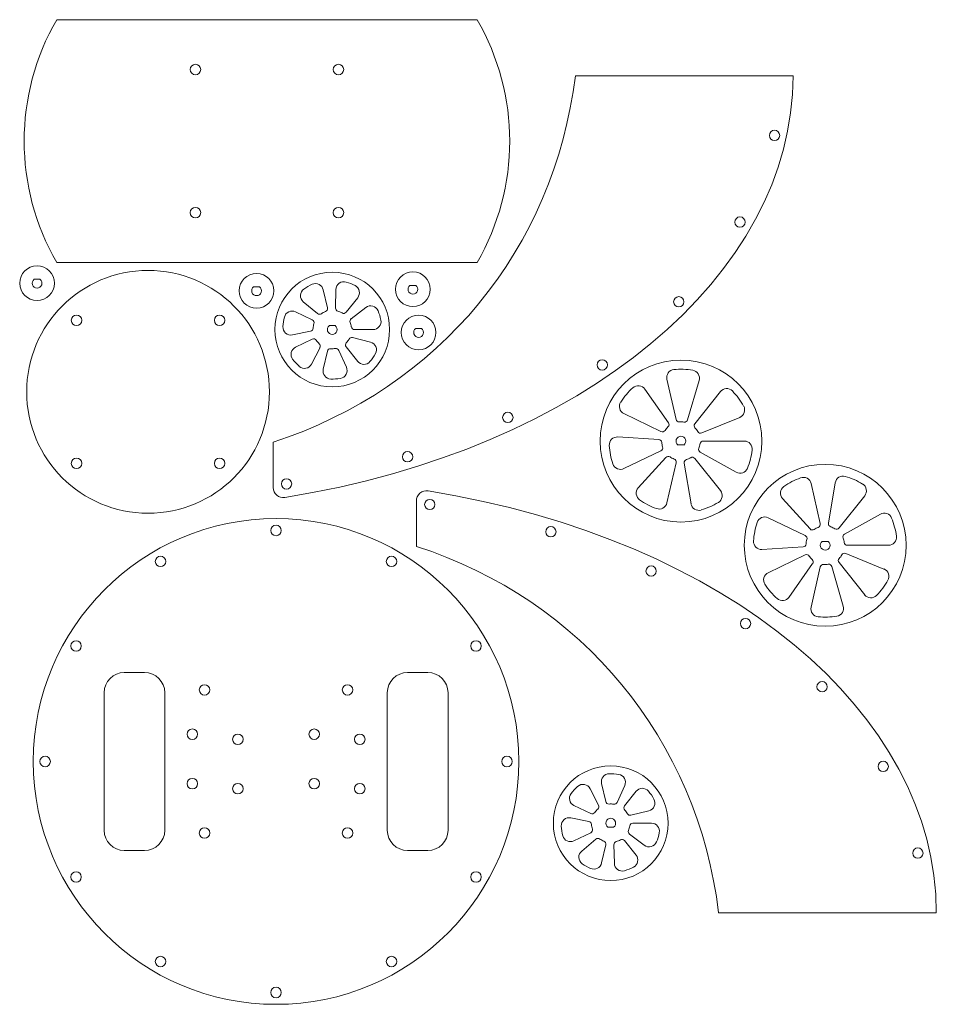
# Model space of a CAD drawing. Header units: inches. Extents: x 0.7 to 23.4, y 22.7 to 47.
import ezdxf

# ---------------------------------------------------------------- set-up
doc = ezdxf.new("R2010")
doc.units = ezdxf.units.IN
doc.header["$MEASUREMENT"] = 0

msp = doc.modelspace()

# ---------------------------------------------------------------- linework, layer by layer
at = {"color": 7, "linetype": 'Continuous', "lineweight": 15}
for p, q in [((1.613, 47.039), (12.005, 47.039)), ((14.432, 45.655), (19.812, 45.655)), ((12.005, 41.039), (1.613, 41.039)), ((1.2, 40.625), (1.054, 40.625)), ((6.626, 40.438), (6.48, 40.438)), ((10.489, 40.473), (10.344, 40.473)), ((8.302, 39.917), (8.2, 40.365)), ((8.515, 40.372), (8.505, 39.915)), ((8.766, 39.811), (9.052, 40.17)), ((7.707, 40.071), (8.059, 39.778)), ((9.255, 39.929), (8.891, 39.651)), ((7.93, 39.621), (7.517, 39.82)), ((8.496, 39.48), (8.352, 39.48)), ((7.439, 39.251), (7.887, 39.343)), ((9.369, 39.074), (8.925, 39.185)), ((8.973, 39.383), (9.432, 39.383)), ((10.631, 39.407), (10.485, 39.407)), ((7.93, 39.145), (7.517, 38.946)), ((7.913, 38.531), (8.121, 38.938)), ((8.766, 38.954), (9.052, 38.595)), ((8.302, 38.848), (8.2, 38.401)), ((8.772, 38.452), (8.582, 38.868)), ((16.92, 37.161), (16.694, 38.153)), ((17.49, 38.127), (17.204, 37.152)), ((16.148, 37.912), (16.733, 37.081)), ((17.384, 37.055), (18.018, 37.85)), ((16.548, 36.864), (15.632, 37.306)), ((18.495, 37.212), (17.554, 36.827)), ((6.962, 35.479), (6.962, 36.601)), ((15.479, 36.729), (16.494, 36.668)), ((17.114, 36.53), (16.97, 36.53)), ((17.591, 36.627), (18.608, 36.627)), ((16.548, 36.389), (15.632, 35.947)), ((18.406, 35.856), (17.518, 36.352)), ((15.988, 35.469), (16.669, 36.224)), ((16.92, 36.092), (16.694, 35.101)), ((17.29, 35.08), (17.124, 36.083)), ((17.384, 36.198), (18.018, 35.403)), ((20.485, 34.587), (20.258, 35.578)), ((20.855, 35.599), (20.689, 34.595)), ((10.503, 35.148), (10.503, 34.026)), ((19.552, 35.21), (20.233, 34.455)), ((20.949, 34.481), (21.583, 35.276)), ((21.97, 34.822), (21.083, 34.327)), ((20.113, 34.29), (19.196, 34.731)), ((20.679, 34.149), (20.535, 34.149)), ((19.044, 33.95), (20.059, 34.011)), ((22.059, 33.466), (21.118, 33.851)), ((21.155, 34.052), (22.172, 34.052)), ((20.113, 33.814), (19.196, 33.373)), ((19.712, 32.766), (20.297, 33.598)), ((20.949, 33.623), (21.583, 32.828)), ((20.485, 33.518), (20.258, 32.526)), ((21.054, 32.551), (20.769, 33.527)), ((3.784, 30.91), (3.284, 30.91)), ((10.284, 30.91), (10.784, 30.91)), ((2.784, 30.41), (2.784, 27.01)), ((4.284, 27.01), (4.284, 30.41)), ((9.784, 27.01), (9.784, 30.41)), ((11.284, 30.41), (11.284, 27.01)), ((14.794, 28.037), (15.001, 27.63)), ((15.183, 27.72), (15.081, 28.167)), ((15.653, 28.116), (15.463, 27.7)), ((15.647, 27.614), (15.933, 27.973)), ((14.811, 27.423), (14.398, 27.622)), ((16.25, 27.494), (15.806, 27.382)), ((14.32, 27.317), (14.768, 27.225)), ((15.377, 27.088), (15.233, 27.088)), ((15.853, 27.185), (16.313, 27.185)), ((14.811, 26.947), (14.398, 26.748)), ((14.588, 26.497), (14.94, 26.79)), ((16.135, 26.639), (15.772, 26.917)), ((15.183, 26.651), (15.081, 26.203)), ((15.396, 26.196), (15.386, 26.653)), ((15.647, 26.757), (15.933, 26.398)), ((3.284, 26.51), (3.784, 26.51)), ((10.784, 26.51), (10.284, 26.51)), ((17.973, 24.973), (23.353, 24.973))]:
    msp.add_line(p, q, dxfattribs=at)
for centre, radius in [((5.041, 45.806), 0.13), ((8.576, 45.806), 0.13), ((19.356, 44.18), 0.127), ((5.041, 42.271), 0.13), ((8.576, 42.271), 0.13), ((18.501, 42.039), 0.128), ((1.127, 40.528), 0.429), ((3.871, 37.843), 3), ((6.553, 40.341), 0.429), ((8.424, 39.383), 1.417), ((10.417, 40.377), 0.429), ((16.988, 40.069), 0.127), ((2.103, 39.611), 0.13), ((5.639, 39.611), 0.13), ((10.558, 39.311), 0.429), ((15.097, 38.509), 0.128), ((17.042, 36.627), 2), ((12.763, 37.211), 0.128), ((10.286, 36.24), 0.127), ((2.103, 36.076), 0.13), ((5.639, 36.076), 0.13), ((20.607, 34.052), 2), ((7.293, 35.567), 0.128), ((10.834, 35.06), 0.127), ((7.034, 28.71), 6), ((7.034, 34.418), 0.13), ((13.827, 34.387), 0.127), ((4.18, 33.654), 0.13), ((9.888, 33.654), 0.13), ((16.303, 33.416), 0.127), ((18.638, 32.118), 0.128), ((2.091, 31.564), 0.13), ((11.977, 31.564), 0.13), ((20.529, 30.558), 0.127), ((5.266, 30.478), 0.13), ((8.802, 30.478), 0.13), ((4.965, 29.383), 0.13), ((7.978, 29.383), 0.13), ((6.09, 29.258), 0.13), ((9.103, 29.258), 0.13), ((1.326, 28.71), 0.13), ((12.742, 28.71), 0.13), ((22.041, 28.588), 0.128), ((15.305, 27.185), 1.417), ((4.965, 28.163), 0.13), ((7.978, 28.163), 0.13), ((6.09, 28.038), 0.13), ((9.103, 28.038), 0.13), ((5.266, 26.943), 0.13), ((8.802, 26.943), 0.13), ((22.897, 26.447), 0.128), ((2.091, 25.856), 0.13), ((11.977, 25.856), 0.13), ((4.18, 23.767), 0.13), ((9.888, 23.767), 0.13), ((7.034, 23.002), 0.13)]:
    msp.add_circle(centre, radius, dxfattribs=at)
for centre, radius, start, end in [((6.809, 44.039), 6, 150, 210), ((6.809, 44.039), 6, 330, 30), ((1.127, 40.528), 0.121, 126.8823, 53.1177), ((6.553, 40.341), 0.121, 126.8823, 53.1177), ((8.424, 39.383), 1.223, 113.9145, 125.1518), ((8.008, 40.321), 0.197, 12.8571, 113.9145), ((8.712, 40.368), 0.197, 73.7232, 178.7467), ((8.424, 39.383), 1.223, 62.4859, 73.7232), ((8.898, 40.293), 0.197, 321.4286, 62.4859), ((10.417, 40.377), 0.121, 126.8823, 53.1177), ((7.833, 40.222), 0.197, 125.1518, 230.1752), ((8.226, 39.9), 0.0787, 291.0292, 12.8571), ((8.584, 39.913), 0.0787, 178.7467, 253.2565), ((9.374, 39.772), 0.197, 22.2947, 127.3181), ((8.424, 39.383), 1.223, 165.3431, 176.5804), ((7.431, 39.642), 0.197, 64.2857, 165.3431), ((8.109, 39.838), 0.0787, 230.1752, 304.6851), ((8.424, 39.383), 0.475, 111.0292, 124.6851), ((8.424, 39.383), 0.475, 59.6006, 73.2565), ((8.705, 39.86), 0.0787, 239.6006, 321.4286), ((8.424, 39.383), 1.223, 11.0573, 22.2947), ((7.4, 39.444), 0.197, 176.5804, 281.6038), ((7.872, 39.42), 0.0787, 281.6038, 356.1136), ((7.896, 39.55), 0.0787, 342.4578, 64.2857), ((8.424, 39.383), 0.475, 162.4578, 176.1136), ((8.424, 39.383), 0.121, 126.6341, 53.3659), ((8.939, 39.589), 0.0787, 127.3181, 201.8279), ((8.424, 39.383), 0.475, 8.1721, 21.8279), ((8.973, 39.461), 0.0787, 188.1721, 270), ((9.432, 39.579), 0.197, 270, 11.0573), ((8.906, 39.109), 0.0787, 75.8895, 150.3994), ((10.558, 39.311), 0.121, 126.8823, 53.1177), ((7.602, 38.768), 0.197, 115.7143, 216.7716), ((7.964, 39.074), 0.0787, 33.8864, 115.7143), ((8.424, 39.383), 0.475, 213.8864, 227.5422), ((8.05, 38.974), 0.0787, 333.0324, 47.5422), ((8.828, 39.003), 0.0787, 136.7435, 218.5714), ((8.424, 39.383), 0.475, 316.7435, 330.3994), ((9.321, 38.883), 0.197, 330.8661, 75.8895), ((8.379, 38.831), 0.0787, 85.3149, 167.1429), ((8.424, 39.383), 0.475, 265.3149, 278.9708), ((8.511, 38.835), 0.0787, 24.461, 98.9708), ((8.424, 39.383), 1.223, 319.6288, 330.8661), ((8.424, 39.383), 1.223, 216.7716, 228.0089), ((7.738, 38.62), 0.197, 228.0089, 333.0324), ((8.593, 38.37), 0.197, 279.4375, 24.461), ((9.206, 38.718), 0.197, 218.5714, 319.6288), ((8.392, 38.357), 0.197, 167.1429, 268.2002), ((16.886, 38.196), 0.197, 95.689, 192.8571), ((17.042, 36.627), 1.774, 80.5625, 95.689), ((17.301, 38.183), 0.197, 343.6843, 80.5625), ((8.424, 39.383), 1.223, 268.2002, 279.4375), ((15.987, 37.799), 0.197, 35.1129, 131.9911), ((17.042, 36.627), 1.774, 131.9911, 147.1176), ((18.172, 37.728), 0.197, 44.2604, 141.4286), ((17.042, 36.627), 1.774, 29.1339, 44.2604), ((15.717, 37.483), 0.197, 147.1176, 244.2857), ((18.42, 37.395), 0.197, 292.2557, 29.1339), ((16.668, 37.035), 0.0787, 312.4578, 35.1129), ((16.997, 37.179), 0.0787, 192.8571, 274.6851), ((17.042, 36.627), 0.475, 81.0292, 94.6851), ((17.129, 37.174), 0.0787, 261.0292, 343.6843), ((17.446, 37.006), 0.0787, 141.4286, 223.2565), ((16.582, 36.935), 0.0787, 244.2857, 326.1136), ((17.042, 36.627), 0.475, 132.4578, 146.1136), ((17.042, 36.627), 0.121, 306.6341, 233.3659), ((17.042, 36.627), 0.475, 29.6006, 43.2565), ((17.524, 36.9), 0.0787, 209.6006, 292.2557), ((15.468, 36.532), 0.197, 86.5414, 183.4196), ((17.042, 36.627), 1.774, 183.4196, 198.5461), ((16.49, 36.589), 0.0787, 3.8864, 86.5414), ((17.042, 36.627), 0.475, 183.8864, 197.5422), ((17.042, 36.627), 0.475, 338.1721, 351.8279), ((17.591, 36.548), 0.0787, 90, 171.8279), ((18.608, 36.43), 0.197, 352.8319, 90), ((16.514, 36.46), 0.0787, 295.7143, 17.5422), ((16.727, 36.171), 0.0787, 55.3149, 137.97), ((17.557, 36.421), 0.0787, 158.1721, 240.8272), ((17.042, 36.627), 1.774, 337.7053, 352.8319), ((15.547, 36.125), 0.197, 198.5461, 295.7143), ((17.042, 36.627), 0.475, 235.3149, 248.9708), ((16.844, 36.11), 0.0787, 347.1429, 68.9708), ((17.202, 36.096), 0.0787, 106.7435, 189.3986), ((17.042, 36.627), 0.475, 286.7435, 300.3994), ((17.323, 36.149), 0.0787, 38.5714, 120.3994), ((18.502, 36.028), 0.197, 240.8272, 337.7053), ((21.049, 35.566), 0.197, 73.7232, 170.6014), ((20.607, 34.052), 1.774, 110.0253, 125.1518), ((20.066, 35.534), 0.197, 12.8571, 110.0253), ((20.607, 34.052), 1.774, 58.5967, 73.7232), ((21.429, 35.399), 0.197, 321.4286, 58.5967), ((7.212, 35.479), 0.25, 180, 279.0943), ((10.753, 35.148), 0.25, 80.9057, 180), ((16.134, 35.337), 0.197, 137.97, 234.8482), ((17.864, 35.28), 0.197, 301.4033, 38.5714), ((19.698, 35.342), 0.197, 125.1518, 222.03), ((17.042, 36.627), 1.774, 234.8482, 249.9747), ((16.502, 35.144), 0.197, 249.9747, 347.1429), ((17.484, 35.112), 0.197, 189.3986, 286.2768), ((17.042, 36.627), 1.774, 286.2768, 301.4033), ((22.066, 34.651), 0.197, 22.2947, 119.1728), ((20.607, 34.052), 1.774, 161.4539, 176.5804), ((19.111, 34.554), 0.197, 64.2857, 161.4539), ((20.408, 34.569), 0.0787, 291.0292, 12.8571), ((20.766, 34.583), 0.0787, 170.6014, 253.2565), ((20.607, 34.052), 1.774, 7.1681, 22.2947), ((20.291, 34.508), 0.0787, 222.03, 304.6851), ((20.607, 34.052), 0.475, 111.0292, 124.6851), ((20.607, 34.052), 0.475, 59.6006, 73.2565), ((20.887, 34.53), 0.0787, 239.6006, 321.4286), ((21.121, 34.258), 0.0787, 119.1728, 201.8279), ((19.032, 34.146), 0.197, 176.5804, 273.4586), ((20.054, 34.09), 0.0787, 273.4586, 356.1136), ((20.079, 34.219), 0.0787, 342.4578, 64.2857), ((20.607, 34.052), 0.475, 162.4578, 176.1136), ((20.607, 34.052), 0.121, 126.6341, 53.3659), ((20.607, 34.052), 0.475, 8.1721, 21.8279), ((21.155, 34.131), 0.0787, 188.1721, 270), ((22.172, 34.249), 0.197, 270, 7.1681), ((20.147, 33.743), 0.0787, 33.8864, 115.7143), ((20.607, 34.052), 0.475, 316.7435, 330.3994), ((21.088, 33.778), 0.0787, 67.7443, 150.3994), ((20.607, 34.052), 0.475, 213.8864, 227.5422), ((20.233, 33.643), 0.0787, 324.8871, 47.5422), ((20.561, 33.5), 0.0787, 85.3149, 167.1429), ((20.607, 34.052), 0.475, 265.3149, 278.9708), ((20.693, 33.505), 0.0787, 16.3157, 98.9708), ((21.01, 33.673), 0.0787, 136.7435, 218.5714), ((19.282, 33.196), 0.197, 115.7143, 212.8824), ((21.985, 33.284), 0.197, 330.8661, 67.7443), ((20.607, 34.052), 1.774, 212.8824, 228.0089), ((20.607, 34.052), 1.774, 315.7396, 330.8661), ((19.551, 32.88), 0.197, 228.0089, 324.8871), ((21.736, 32.951), 0.197, 218.5714, 315.7396), ((20.45, 32.482), 0.197, 167.1429, 264.311), ((20.865, 32.496), 0.197, 279.4375, 16.3157), ((20.607, 34.052), 1.774, 264.311, 279.4375), ((3.284, 30.41), 0.5, 90, 180), ((3.784, 30.41), 0.5, 0, 90), ((10.284, 30.41), 0.5, 90, 180), ((10.784, 30.41), 0.5, 0, 90), ((15.273, 28.211), 0.197, 91.7998, 192.8571), ((15.305, 27.185), 1.223, 80.5625, 91.7998), ((15.473, 28.198), 0.197, 335.539, 80.5625), ((15.305, 27.185), 1.223, 131.9911, 143.2284), ((14.619, 27.948), 0.197, 26.9676, 131.9911), ((16.087, 27.85), 0.197, 40.3712, 141.4286), ((15.305, 27.185), 1.223, 29.1339, 40.3712), ((14.483, 27.8), 0.197, 143.2284, 244.2857), ((16.202, 27.685), 0.197, 284.1105, 29.1339), ((15.305, 27.185), 0.475, 132.4578, 146.1136), ((14.931, 27.594), 0.0787, 312.4578, 26.9676), ((15.26, 27.737), 0.0787, 192.8571, 274.6851), ((15.305, 27.185), 0.475, 81.0292, 94.6851), ((15.392, 27.732), 0.0787, 261.0292, 335.539), ((15.709, 27.565), 0.0787, 141.4286, 223.2565), ((15.305, 27.185), 0.475, 29.6006, 43.2565), ((14.281, 27.124), 0.197, 78.3962, 183.4196), ((14.845, 27.494), 0.0787, 244.2857, 326.1136), ((15.305, 27.185), 0.121, 306.6341, 233.3659), ((15.787, 27.459), 0.0787, 209.6006, 284.1105), ((3.284, 27.01), 0.5, 180, 270), ((3.784, 27.01), 0.5, 270, 0), ((10.284, 27.01), 0.5, 180, 270), ((10.784, 27.01), 0.5, 270, 0), ((15.305, 27.185), 1.223, 183.4196, 194.6569), ((14.753, 27.148), 0.0787, 3.8864, 78.3962), ((14.777, 27.018), 0.0787, 295.7143, 17.5422), ((15.305, 27.185), 0.475, 183.8864, 197.5422), ((15.819, 26.979), 0.0787, 158.1721, 232.6819), ((15.305, 27.185), 0.475, 338.1721, 351.8279), ((15.853, 27.106), 0.0787, 90, 171.8279), ((16.313, 26.988), 0.197, 348.9427, 90), ((14.312, 26.926), 0.197, 194.6569, 295.7143), ((14.99, 26.73), 0.0787, 55.3149, 129.8248), ((15.305, 27.185), 0.475, 235.3149, 248.9708), ((15.305, 27.185), 0.475, 286.7435, 300.3994), ((15.585, 26.707), 0.0787, 38.5714, 120.3994), ((15.305, 27.185), 1.223, 337.7053, 348.9427), ((15.106, 26.668), 0.0787, 347.1429, 68.9708), ((15.465, 26.655), 0.0787, 106.7435, 181.2533), ((16.255, 26.796), 0.197, 232.6819, 337.7053), ((14.714, 26.346), 0.197, 129.8248, 234.8482), ((15.779, 26.275), 0.197, 297.5141, 38.5714), ((15.305, 27.185), 1.223, 234.8482, 246.0855), ((14.889, 26.247), 0.197, 246.0855, 347.1429), ((15.593, 26.2), 0.197, 181.2533, 286.2768), ((15.305, 27.185), 1.223, 286.2768, 297.5141)]:
    msp.add_arc(centre, radius, start, end, dxfattribs=at)
for centre, major_axis, ratio, start_param, end_param in [((1.767, 48.478), (10.314, -8.408), 0.891861, 5.760696, 6.795212), ((3.306, 45.655), (16.506, 0), 0.650263, 4.953756, 6.283185), ((6.847, 24.973), (16.506, 0), 0.650263, 0, 1.329429), ((5.308, 22.149), (10.314, 8.408), 0.891861, 5.771159, 6.805675)]:
    msp.add_ellipse(centre, major_axis=major_axis, ratio=ratio, start_param=start_param, end_param=end_param, dxfattribs=at)

doc.saveas('drawing.dxf')
